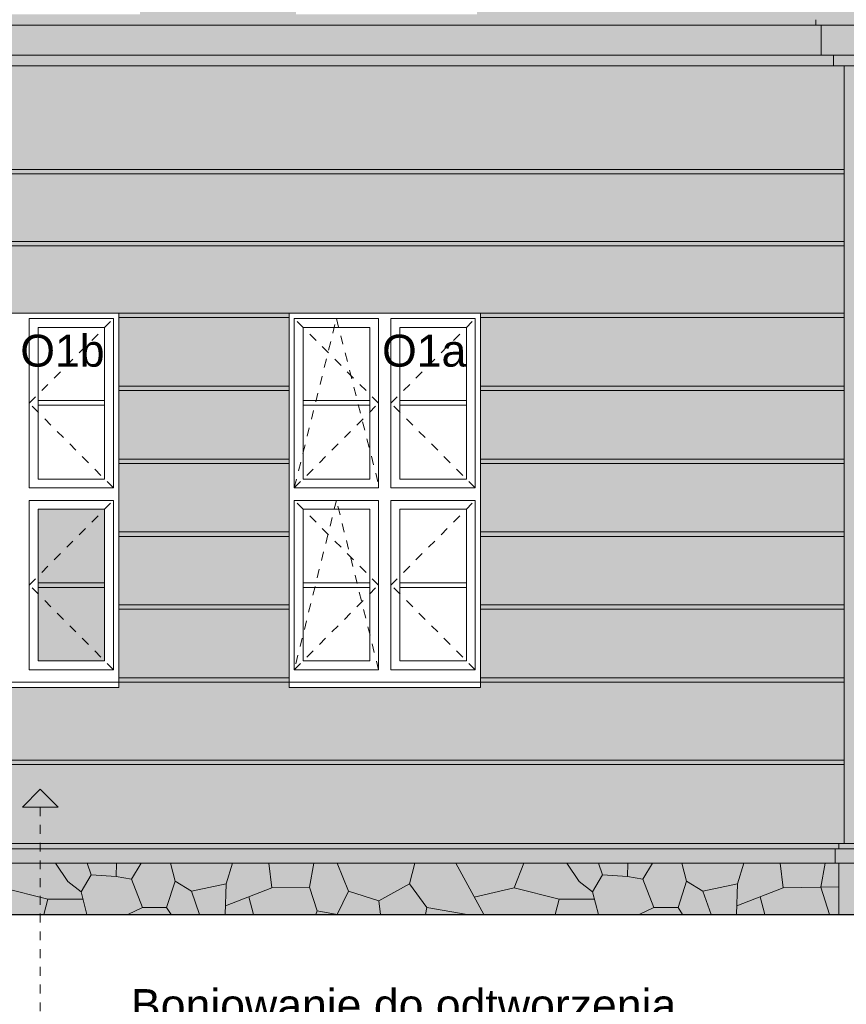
# Model space of a CAD drawing. Extents: x -396299 to -11759, y -15022 to 18278.
# Tile 26 of 205: x -318257 to -313596, y -4498 to 1053. Entities that reach past the tile are written whole.
import ezdxf

# ---------------------------------------------------------------- set-up
doc = ezdxf.new("R2010")
doc.units = 0
doc.header["$MEASUREMENT"] = 0
doc.linetypes.add('Hidden Line', pattern=[100, 50, -50])
for name, color, linetype, lineweight, true_color in [('Arch okna_Nr_Pióra__102', 7, 'Continuous', 13, 0xcccccc), ('Arch okna_Nr_Pióra__114', 7, 'Continuous', 13, 0xf1d696), ('Arch okna_Nr_Pióra__82', 7, 'Continuous', 20, 0xaaaaaa), ('Arch opisy_Nr_Pióra__3', 7, 'Continuous', 20, 0xff6600), ('INWENT.ŚCIANY_Nr_Pióra__2', 7, 'Continuous', 13, 0x7f7f7f)]:
    doc.layers.add(name, color=color, linetype=linetype, lineweight=lineweight, true_color=true_color)
for name, color, linetype, lineweight in [('Arch okna_Nr_Pióra__32', 34, 'Continuous', 15), ('Arch opisy okien_Nr_Pióra__21', 7, 'Continuous', 13), ('Arch opisy_Nr_Pióra__21', 7, 'Continuous', 13), ('Arch opisy_Nr_Pióra__5', 7, 'Continuous', 13), ('INWENT TEREN_Nr_Pióra__1', 7, 'Continuous', 25), ('INWENT. DRZWI_Nr_Pióra__21', 7, 'Continuous', 13), ('INWENT.ŚCIANY_Nr_Pióra__21', 7, 'Continuous', 13)]:
    doc.layers.add(name, color=color, linetype=linetype, lineweight=lineweight)
doc.layers.add('Arch opisy', color=7, linetype='Continuous')
doc.styles.add('GENERATED_STYLE_10', font='arial.ttf')
doc.styles.add('GENERATED_STYLE_8', font='arial.ttf')
doc.dimstyles.new('GENERATED_STYLE__11', dxfattribs={"dimtxt": 0.18, "dimasz": 109.44, "dimexe": 0.18, "dimexo": 0.0625, "dimgap": 0.09, "dimtad": 0, "dimtih": 1, "dimtoh": 1, "dimdec": 4, "dimzin": 0, "dimdsep": 46, "dimcen": 0.09, "dimadec": 0, "dimazin": 0, "dimtfac": 1, "dimtdec": 4, "dimtmove": 0, "dimatfit": 3, "dimldrblk": 'ARROWHEAD_11', "dimfxl": 0, "dimtolj": 1, "dimtzin": 0, "dimarcsym": 0})

# ---------------------------------------------------------------- blocks, each defined once
blk = doc.blocks.new('Linia_175', base_point=(-318141.2, -4937.2))
at = {"layer": 'Arch opisy_Nr_Pióra__3', "linetype": 'Continuous'}
blk.add_hatch(color=256, dxfattribs=at).paths.add_polyline_path([(-318141.2, -3285.9), (-318041.2, -3385.9), (-318241.2, -3385.9)], flags=0)
for p, q in [((-318141.2, -3285.9), (-318241.2, -3385.9)), ((-318141.2, -3285.9), (-318041.2, -3385.9)), ((-318041.2, -3385.9), (-318241.2, -3385.9))]:
    blk.add_line(p, q, dxfattribs=at)
at = {"layer": 'Arch opisy_Nr_Pióra__3', "linetype": 'Hidden Line'}
blk.add_line((-318141.2, -4937.2), (-318141.2, -3385.9), dxfattribs=at)
blk = doc.blocks.new('ARROWHEAD_11')
at = {"color": 0, "linetype": 'Continuous', "lineweight": 0}
blk.add_line((0, 0), (-1, 0), dxfattribs=at)
at = {"color": 0, "linetype": 'Continuous', "lineweight": 0, "const_width": 0.25, "flags": 128}
blk.add_lwpolyline([(-0.125, 0, 1), (0.125, 0, 1)], format="xyb", close=True, dxfattribs=at)

msp = doc.modelspace()

# ---------------------------------------------------------------- hatches: boundary and pattern name
at = {"layer": 'Arch okna_Nr_Pióra__102', "linetype": 'Continuous', "lineweight": 0, "true_color": 0x333333}
msp.add_hatch(color=250, dxfattribs=at).paths.add_polyline_path([(-318153.7, -2561.8), (-317778.7, -2561.8), (-317778.7, -1706.8), (-318153.7, -1706.8)], flags=0)
at = {"layer": 'Arch okna_Nr_Pióra__114', "linetype": 'Continuous', "lineweight": 0, "true_color": 0x3c3525}
msp.add_hatch(color=39, dxfattribs=at).paths.add_polyline_path([(-320798.7, 793.2), (-309363.7, 793.2), (-309363.7, 1023.2), (-320798.7, 1023.2)], flags=0)
at = {"layer": 'Arch okna_Nr_Pióra__114', "linetype": 'Continuous', "lineweight": 0, "true_color": 0x786b4b}
h = msp.add_hatch(color=47, dxfattribs=at)
h.paths.add_polyline_path([(-320798.7, 793.2), (-320798.7, -1980), (-320738.7, -2001.8), (-320738.7, -2121.8), (-320798.7, -2121.8), (-320798.7, -3591.8), (-312348.7, -3591.8), (-312348.7, -3391.8), (-312388.7, -3391.8), (-312388.7, -2491.8), (-312028.7, -2491.8), (-312028.7, -3391.8), (-312068.7, -3391.8), (-312068.7, -3451.8), (-311813.7, -3451.8), (-311813.7, -1276.8, -1), (-310163.7, -1276.8), (-310163.7, -3451.8), (-309898.7, -3451.8), (-309898.7, -3391.8), (-309938.7, -3391.8), (-309938.7, -2491.8), (-309578.7, -2491.8), (-309578.7, -3391.8), (-309618.7, -3391.8), (-309618.7, -3591.8), (-309413.7, -3591.8), (-309413.7, -3577.3), (-309363.7, -3390.7), (-309363.7, -2051.8), (-309393.7, -2021.8), (-309393.7, -1991.8), (-309363.7, -1991.8), (-309363.7, 793.2)], flags=0)
h.paths.add_polyline_path([(-318778.7, -2711.8), (-318778.7, -601.8), (-317698.7, -601.8), (-317698.7, -2711.8)], flags=0)
h.paths.add_polyline_path([(-316738.7, -2711.8), (-316738.7, -601.8), (-315658.7, -601.8), (-315658.7, -2711.8)], flags=0)
msp.add_hatch(color=47, dxfattribs=at).paths.add_polyline_path([(-312348.7, -3701.8), (-320798.7, -3701.8), (-320798.7, -3591.8), (-312348.7, -3591.8)], flags=0)
at = {"layer": 'Arch okna_Nr_Pióra__32', "linetype": 'Continuous', "lineweight": 0, "true_color": 0x603000}
msp.add_hatch(color=48, dxfattribs=at).paths.add_polyline_path([(-320798.7, 1123.2), (-320798.7, 1053.2), (-320798.7, 1023.2), (-313768.7, 1023.2), (-312878.7, 1023.2), (-309363.7, 1023.2), (-309363.7, 1053.2), (-309363.7, 1123.2), (-309848.7, 1123.2), (-309848.7, 1083.2), (-310868.7, 1083.2), (-310868.7, 1123.2), (-311118.7, 1123.2), (-311118.7, 1083.2), (-312138.7, 1083.2), (-312138.7, 1123.2), (-313038.7, 1123.2), (-313608.7, 1123.2), (-315678.7, 1123.2), (-315678.7, 1083.2), (-316698.7, 1083.2), (-316698.7, 1123.2), (-317578.7, 1123.2), (-317578.7, 1083.2), (-318598.7, 1083.2), (-318598.7, 1123.2)], flags=0)
at = {"layer": 'Arch okna_Nr_Pióra__82', "linetype": 'Continuous', "lineweight": 0, "true_color": 0x555555}
msp.add_hatch(color=251, dxfattribs=at).paths.add_polyline_path([(-321183.7, -3991.8), (-312348.7, -3991.8), (-312348.7, -3701.8), (-321183.7, -3701.8)], flags=0)

# ---------------------------------------------------------------- linework, layer by layer
at = {"layer": 'INWENT TEREN_Nr_Pióra__1', "linetype": 'Continuous'}
msp.add_line((-335558.7, -3991.8), (-290368.7, -3991.8), dxfattribs=at)
at = {"layer": 'INWENT. DRZWI_Nr_Pióra__21', "linetype": 'Continuous'}
for p, q in [((-317728.7, -631.8), (-318203.7, -631.8)), ((-318203.7, -1586.8), (-318203.7, -631.8)), ((-317728.7, -1586.8), (-317728.7, -631.8)), ((-316708.7, -1586.8), (-316708.7, -631.8)), ((-316233.7, -631.8), (-316708.7, -631.8)), ((-316233.7, -1586.8), (-316233.7, -631.8)), ((-315688.7, -631.8), (-316163.7, -631.8)), ((-316163.7, -1586.8), (-316163.7, -631.8)), ((-315688.7, -1586.8), (-315688.7, -631.8)), ((-318153.7, -1536.8), (-318153.7, -681.8)), ((-317778.7, -681.8), (-318153.7, -681.8)), ((-317778.7, -1536.8), (-317778.7, -681.8)), ((-316658.7, -1536.8), (-316658.7, -681.8)), ((-316283.7, -681.8), (-316658.7, -681.8)), ((-316283.7, -1536.8), (-316283.7, -681.8)), ((-316113.7, -1536.8), (-316113.7, -681.8)), ((-315738.7, -681.8), (-316113.7, -681.8)), ((-315738.7, -1536.8), (-315738.7, -681.8)), ((-317778.7, -1093.3), (-318153.7, -1093.3)), ((-316283.7, -1093.3), (-316658.7, -1093.3)), ((-315738.7, -1093.3), (-316113.7, -1093.3)), ((-317778.7, -1119.3), (-318153.7, -1119.3)), ((-316283.7, -1119.3), (-316658.7, -1119.3)), ((-315738.7, -1119.3), (-316113.7, -1119.3)), ((-317778.7, -1536.8), (-318153.7, -1536.8)), ((-316283.7, -1536.8), (-316658.7, -1536.8)), ((-315738.7, -1536.8), (-316113.7, -1536.8)), ((-317728.7, -1586.8), (-318203.7, -1586.8)), ((-316233.7, -1586.8), (-316708.7, -1586.8)), ((-315688.7, -1586.8), (-316163.7, -1586.8)), ((-317728.7, -1656.8), (-318203.7, -1656.8)), ((-318203.7, -1656.8), (-318203.7, -2611.8)), ((-317728.7, -1656.8), (-317728.7, -2611.8)), ((-316708.7, -1656.8), (-316708.7, -2611.8)), ((-316233.7, -1656.8), (-316708.7, -1656.8)), ((-316233.7, -1656.8), (-316233.7, -2611.8)), ((-315688.7, -1656.8), (-316163.7, -1656.8)), ((-316163.7, -1656.8), (-316163.7, -2611.8)), ((-315688.7, -1656.8), (-315688.7, -2611.8)), ((-318153.7, -1706.8), (-318153.7, -2561.8)), ((-317778.7, -1706.8), (-318153.7, -1706.8)), ((-317778.7, -1706.8), (-317778.7, -2561.8)), ((-316658.7, -1706.8), (-316658.7, -2561.8)), ((-316283.7, -1706.8), (-316658.7, -1706.8)), ((-316283.7, -1706.8), (-316283.7, -2561.8)), ((-316113.7, -1706.8), (-316113.7, -2561.8)), ((-315738.7, -1706.8), (-316113.7, -1706.8)), ((-315738.7, -1706.8), (-315738.7, -2561.8)), ((-317778.7, -2121.3), (-318153.7, -2121.3)), ((-317778.7, -2147.3), (-318153.7, -2147.3)), ((-316283.7, -2121.3), (-316658.7, -2121.3)), ((-316283.7, -2147.3), (-316658.7, -2147.3)), ((-315738.7, -2121.3), (-316113.7, -2121.3)), ((-315738.7, -2147.3), (-316113.7, -2147.3)), ((-317778.7, -2561.8), (-318153.7, -2561.8)), ((-316283.7, -2561.8), (-316658.7, -2561.8)), ((-315738.7, -2561.8), (-316113.7, -2561.8)), ((-317728.7, -2611.8), (-318203.7, -2611.8)), ((-316233.7, -2611.8), (-316708.7, -2611.8)), ((-315688.7, -2611.8), (-316163.7, -2611.8))]:
    msp.add_line(p, q, dxfattribs=at)
at = {"layer": 'INWENT. DRZWI_Nr_Pióra__21', "linetype": 'Hidden Line'}
for p, q in [((-318203.7, -1109.3), (-317728.7, -631.8)), ((-316708.7, -1586.8), (-316471.2, -631.8)), ((-316233.7, -1109.3), (-316708.7, -631.8)), ((-316471.2, -631.8), (-316233.7, -1567.8)), ((-316163.7, -1109.3), (-315688.7, -631.8)), ((-317728.7, -1586.8), (-318203.7, -1109.3)), ((-316708.7, -1586.8), (-316233.7, -1109.3)), ((-315688.7, -1586.8), (-316163.7, -1109.3)), ((-318203.7, -2134.3), (-317728.7, -1656.8)), ((-316233.7, -2134.3), (-316708.7, -1656.8)), ((-316471.2, -1656.8), (-316708.7, -2611.8)), ((-316233.7, -2611.8), (-316471.2, -1656.8)), ((-316163.7, -2134.3), (-315688.7, -1656.8)), ((-317728.7, -2611.8), (-318203.7, -2134.3)), ((-316708.7, -2611.8), (-316233.7, -2134.3)), ((-315688.7, -2611.8), (-316163.7, -2134.3))]:
    msp.add_line(p, q, dxfattribs=at)
at = {"layer": 'INWENT.ŚCIANY_Nr_Pióra__2', "linetype": 'Continuous'}
for p, q in [((-318055, -3701.8), (-317986.2, -3806.6)), ((-317853.7, -3768.8), (-317876.9, -3701.8)), ((-317710.9, -3701.8), (-317713.1, -3776.9)), ((-317572.8, -3701.8), (-317626.5, -3793.1)), ((-317380.1, -3803.5), (-317407.9, -3701.8)), ((-317056.9, -3701.8), (-317093.5, -3819.8)), ((-316852.3, -3701.8), (-316834.9, -3840.7)), ((-316624, -3838), (-316598.8, -3701.8)), ((-316467, -3701.8), (-316403.8, -3859.8)), ((-316028.5, -3701.8), (-316059.7, -3819.7)), ((-315798.3, -3701.8), (-315640.7, -3991.8)), ((-315468.9, -3840.7), (-315414.8, -3702.5)), ((-315171.3, -3701.8), (-315102.5, -3806.6)), ((-314970, -3768.8), (-314993.2, -3701.8)), ((-314827.2, -3701.8), (-314829.4, -3776.9)), ((-314689.1, -3701.8), (-314742.9, -3793.1)), ((-314496.5, -3803.5), (-314524.2, -3701.8)), ((-314173.2, -3701.8), (-314209.8, -3819.8)), ((-313968.6, -3701.8), (-313951.2, -3840.7)), ((-313740.3, -3838), (-313715.2, -3701.8)), ((-317910.5, -3863.4), (-317853.7, -3768.8)), ((-317713.1, -3776.9), (-317853.7, -3768.8)), ((-315026.8, -3863.4), (-314970, -3768.8)), ((-314829.4, -3776.9), (-314970, -3768.8)), ((-317986.2, -3806.6), (-317910.5, -3863.4)), ((-317713.1, -3776.9), (-317626.5, -3793.1)), ((-317626.5, -3793.1), (-317565.7, -3952.3)), ((-317380.1, -3803.5), (-317428.8, -3952.3)), ((-317288.2, -3860.3), (-317380.1, -3803.5)), ((-317093.5, -3819.8), (-317288.2, -3860.3)), ((-317093.5, -3819.8), (-317098.4, -3991.8)), ((-316059.7, -3819.7), (-316232.8, -3914.4)), ((-316059.7, -3819.7), (-315962.4, -3952.2)), ((-315102.5, -3806.6), (-315026.8, -3863.4)), ((-314829.4, -3776.9), (-314742.9, -3793.1)), ((-314742.9, -3793.1), (-314682, -3952.3)), ((-314496.5, -3803.5), (-314545.1, -3952.3)), ((-314404.5, -3860.3), (-314496.5, -3803.5)), ((-314209.8, -3819.8), (-314404.5, -3860.3)), ((-314209.8, -3819.8), (-314214.7, -3991.8)), ((-318352.6, -3840.7), (-318098.4, -3905.6)), ((-317910.5, -3863.4), (-317877.9, -3991.8)), ((-317242.7, -3991.8), (-317288.2, -3860.3)), ((-316834.9, -3840.7), (-317096.2, -3943.5)), ((-316834.9, -3840.7), (-316624, -3838)), ((-316624, -3838), (-316580.7, -3970.5)), ((-316403.8, -3859.8), (-316467, -3991.8)), ((-316232.8, -3914.4), (-316403.8, -3859.8)), ((-315694.1, -3893.6), (-315468.9, -3840.7)), ((-315468.9, -3840.7), (-315214.7, -3905.6)), ((-315026.8, -3863.4), (-314994.3, -3991.8)), ((-314359, -3991.8), (-314404.5, -3860.3)), ((-313951.2, -3840.7), (-314212.5, -3943.5)), ((-313951.2, -3840.7), (-313638.7, -3836.7)), ((-313740.3, -3838), (-313690.1, -3991.8)), ((-318098.4, -3905.6), (-318121.2, -3991.8)), ((-318098.4, -3905.6), (-317899.8, -3905.6)), ((-316938.4, -3991.8), (-316965.6, -3892.1)), ((-316232.8, -3914.4), (-316223.1, -3991.8)), ((-315214.7, -3905.6), (-315237.5, -3991.8)), ((-315214.7, -3905.6), (-315016.1, -3905.6)), ((-314054.7, -3991.8), (-314081.9, -3892.1)), ((-317565.7, -3952.3), (-317648.2, -3991.8)), ((-317428.8, -3952.3), (-317565.7, -3952.3)), ((-317428.8, -3952.3), (-317402.8, -3991.8)), ((-316580.7, -3970.5), (-316587.3, -3991.8)), ((-316580.7, -3970.5), (-316466.9, -3991.8)), ((-315969.7, -3991.8), (-315962.4, -3952.2)), ((-315962.4, -3952.2), (-315735, -3991.8)), ((-314682, -3952.3), (-314764.5, -3991.8)), ((-314545.1, -3952.3), (-314682, -3952.3)), ((-314545.1, -3952.3), (-314519.2, -3991.8))]:
    msp.add_line(p, q, dxfattribs=at)
at = {"layer": 'INWENT.ŚCIANY_Nr_Pióra__21', "linetype": 'Continuous'}
for p, q in [((-320798.7, 1023.2), (-281183.7, 1023.2)), ((-313768.7, 1053.2), (-313768.7, 1023.2)), ((-313738.7, 853.2), (-313738.7, 1023.2)), ((-320798.7, 853.2), (-309363.7, 853.2)), ((-313608.7, 853.2), (-320798.7, 853.2)), ((-313668.7, 853.2), (-313668.7, 793.2)), ((-309363.7, 793.2), (-320798.7, 793.2)), ((-313608.7, 793.2), (-313608.7, -3591.8)), ((-313608.7, 208.2), (-320798.7, 208.2)), ((-313608.7, 183.2), (-320798.7, 183.2)), ((-313608.7, -196.8), (-320798.7, -196.8)), ((-313608.7, -221.8), (-320798.7, -221.8)), ((-313608.7, -601.8), (-320798.7, -601.8)), ((-317698.7, -601.8), (-318778.7, -601.8)), ((-317698.7, -2711.8), (-317698.7, -601.8)), ((-315658.7, -601.8), (-316738.7, -601.8)), ((-316738.7, -2711.8), (-316738.7, -601.8)), ((-315658.7, -2711.8), (-315658.7, -601.8)), ((-316738.7, -626.8), (-317698.7, -626.8)), ((-313608.7, -626.8), (-315658.7, -626.8)), ((-316738.7, -1012.8), (-317698.7, -1012.8)), ((-316738.7, -1037.8), (-317698.7, -1037.8)), ((-313608.7, -1012.8), (-315658.7, -1012.8)), ((-313608.7, -1037.8), (-315658.7, -1037.8)), ((-316738.7, -1423.8), (-317698.7, -1423.8)), ((-313608.7, -1423.8), (-315658.7, -1423.8)), ((-316738.7, -1448.8), (-317698.7, -1448.8)), ((-313608.7, -1448.8), (-315658.7, -1448.8)), ((-316738.7, -1834.8), (-317698.7, -1834.8)), ((-316738.7, -1859.8), (-317698.7, -1859.8)), ((-313608.7, -1834.8), (-315658.7, -1834.8)), ((-313608.7, -1859.8), (-315658.7, -1859.8)), ((-316738.7, -2245.8), (-317698.7, -2245.8)), ((-316738.7, -2270.8), (-317698.7, -2270.8)), ((-313608.7, -2245.8), (-315658.7, -2245.8)), ((-313608.7, -2270.8), (-315658.7, -2270.8)), ((-316738.7, -2656.8), (-317698.7, -2656.8)), ((-313608.7, -2656.8), (-315658.7, -2656.8)), ((-318778.7, -2681.8), (-317698.7, -2681.8)), ((-318778.7, -2711.8), (-317698.7, -2711.8)), ((-316738.7, -2681.8), (-317698.7, -2681.8)), ((-316738.7, -2681.8), (-315658.7, -2681.8)), ((-316738.7, -2711.8), (-315658.7, -2711.8)), ((-313608.7, -2681.8), (-315658.7, -2681.8)), ((-313608.7, -3121.8), (-320798.7, -3121.8)), ((-313608.7, -3146.8), (-320798.7, -3146.8)), ((-312348.7, -3591.8), (-320798.7, -3591.8)), ((-313608.7, -3591.8), (-313638.7, -3591.8)), ((-313638.7, -3591.8), (-313638.7, -3621.8)), ((-312348.7, -3621.8), (-320798.7, -3621.8)), ((-313638.7, -3621.8), (-313658.7, -3621.8)), ((-313658.7, -3621.8), (-313658.7, -3701.8)), ((-312348.7, -3701.8), (-320798.7, -3701.8)), ((-313658.7, -3701.8), (-313638.7, -3701.8)), ((-313638.7, -3701.8), (-313638.7, -3991.8))]:
    msp.add_line(p, q, dxfattribs=at)

# ---------------------------------------------------------------- block references
at = {"layer": 'Arch opisy', "color": 30, "linetype": 'Hidden Line', "lineweight": 20, "true_color": 0xff6600}
msp.add_blockref('Linia_175', (-318141.2, -4937.2), dxfattribs=at)

# ---------------------------------------------------------------- texts
at = {"layer": 'Arch opisy okien_Nr_Pióra__21', "linetype": 'Continuous', "char_height": 180, "attachment_point": 3, "style": 'GENERATED_STYLE_8'}
for s, insert in [('{O1b}', (-317778.7, -723)), ('{O1a}', (-315738.7, -723))]:
    msp.add_mtext(s, dxfattribs=dict(at, insert=insert))
at = {"layer": 'Arch opisy_Nr_Pióra__5', "linetype": 'Continuous', "insert": (-314554.9, -4412.6), "char_height": 180, "width": 4054.423, "attachment_point": 3, "line_spacing_factor": 0.938497, "style": 'GENERATED_STYLE_10'}
msp.add_mtext('{Boniowanie do odtworzenia\\Pszer. rowka 2,5 cm}', dxfattribs=at)

# ---------------------------------------------------------------- leaders
at = {"layer": 'Arch opisy_Nr_Pióra__21', "linetype": 'Continuous', "annotation_type": 0, "has_hookline": 1, "hookline_direction": 1, "text_width": 4971.4}
msp.add_leader([(-310489.3, -3741.8), (-310489.3, -7776.8), (-309812.7, -7776.8)], dimstyle='GENERATED_STYLE__11', dxfattribs=at)

doc.saveas('drawing.dxf')
